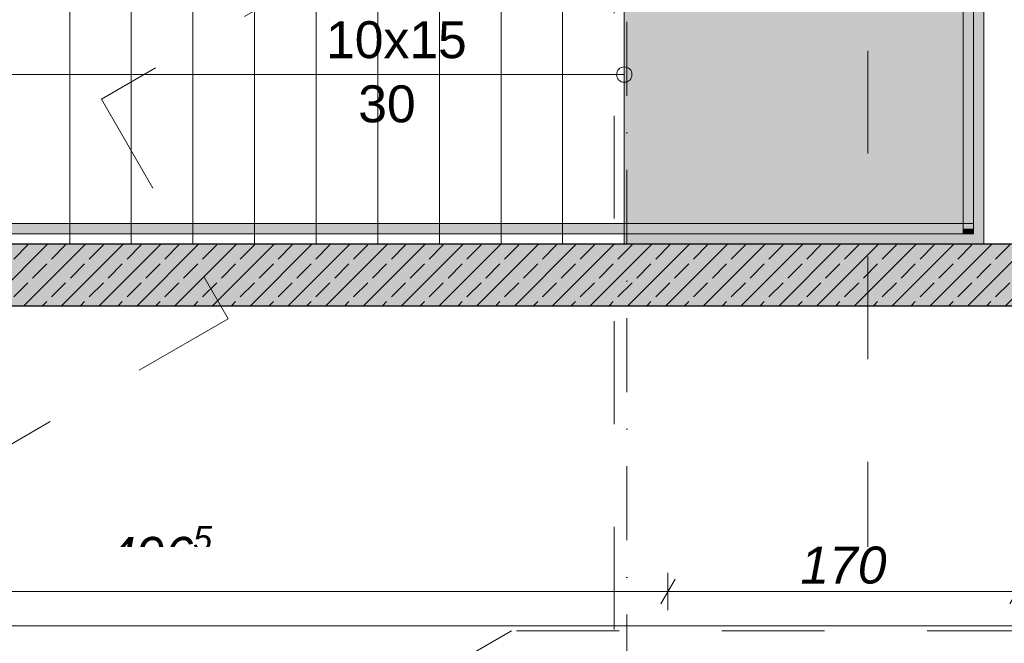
# Model space of a CAD drawing. Header units: centimetres. Extents: x -520 to 22173, y -1503 to 4054.
# Tile 11 of 82: x 1083 to 1562, y 1583 to 1886. Entities that reach past the tile are written whole.
import ezdxf
from ezdxf.enums import TextEntityAlignment as Align

# ---------------------------------------------------------------- set-up
doc = ezdxf.new("R2010")
doc.units = ezdxf.units.CM
doc.header["$LTSCALE"] = 0.1
doc.header["$MEASUREMENT"] = 0
for name, pattern in [('Krawędzie ukryte', [270, 200, -70]), ('Kropki i Kreski', [720, 360, -180, 0, -180]), ('PHANTOM2', [3175, 1587.5, -317.5, 317.5, -317.5, 317.5, -317.5]), ('Przerywana długa', [1000, 500, -500]), ('Wipeout_Contour', [1000, 0, -1000])]:
    doc.linetypes.add(name, pattern=pattern)
for name, color, linetype in [('1_przekroje.K_IR', 7, 'Continuous'), ('2_barierki.K_IR', 7, 'Continuous'), ('2_schody.K_IR', 7, 'Continuous'), ('2_słupy.K_IR', 7, 'Continuous'), ('2_ściany zewnętrzne.ISTN', 7, 'Continuous'), ('2_ściany.K_IR', 7, 'Continuous'), ('3_linii 2D .K_IR', 7, 'Continuous'), ('4_osie.ISTN', 7, 'Continuous'), ('5_opisy.K_IR', 7, 'Continuous'), ('5_wymiary.K_IR', 7, 'Continuous')]:
    doc.layers.add(name, color=color, linetype=linetype)
doc.styles.add('GENERATED_STYLE_1', font='txt')
doc.styles.add('GENERATED_STYLE_2', font='txt')
doc.dimstyles.new('GENERATED_STYLE__1', dxfattribs={"dimtxt": 18, "dimasz": 9.178744, "dimexe": 0.18, "dimexo": 2, "dimgap": 0.09, "dimtad": 1, "dimtih": 1, "dimtoh": 1, "dimdec": 0, "dimzin": 0, "dimdsep": 46, "dimtxsty": 'GENERATED_STYLE_2', "dimblk": 'ARROWHEAD_2', "dimblk1": 'ARROWHEAD_2', "dimblk2": 'ARROWHEAD_2', "dimcen": 0.09, "dimclrd": 1, "dimclre": 1, "dimclrt": 1, "dimadec": 1, "dimazin": 0, "dimtfac": 1, "dimtdec": 4, "dimtmove": 0, "dimatfit": 3, "dimfxl": 1, "dimtolj": 1, "dimtzin": 0, "dimarcsym": 0})
pattern_1 = [(45, (0, 0), (-9.19239, 9.19239), []), (45, (-4.596, 4.596), (-9.19239, 9.19239), [9.75, -3.25])]

# ---------------------------------------------------------------- blocks, each defined once
blk = doc.blocks.new('Strop_1_3', base_point=(1377.36, 2116.85))
at = {"layer": '2_schody.K_IR', "linetype": 'Continuous', "lineweight": 0, "true_color": 0xffffff}
blk.add_hatch(color=7, dxfattribs=at).paths.add_polyline_path([(1377.36, 2116.85), (1377.36, 1776.85), (1552.36, 1776.85), (1552.36, 2116.85)])
at = {"layer": '2_schody.K_IR', "color": 7, "linetype": 'Continuous', "lineweight": 9, "flags": 128}
blk.add_lwpolyline([(1377.36, 2116.85), (1377.36, 1776.85), (1552.36, 1776.85), (1552.36, 2116.85)], close=True, dxfattribs=at)
blk = doc.blocks.new('Ściana_1_3', base_point=(790.56, 1566.14))
at = {"color": 254, "linetype": 'Wipeout_Contour', "lineweight": 0, "ltscale": 9453.590512}
blk.add_wipeout([(790.56, 1566.14), (2505.57, 1566.14), (2505.57, 1591.14), (790.56, 1591.14)], dxfattribs=at).dxf.layer = '2_ściany zewnętrzne.ISTN'
at = {"layer": '2_ściany zewnętrzne.ISTN', "color": 252, "linetype": 'Continuous', "lineweight": 13, "flags": 128}
blk.add_lwpolyline([(2505.57, 1591.14), (790.56, 1591.14)], dxfattribs=at)
blk = doc.blocks.new('Schody_1_3')
at = {"layer": '2_schody.K_IR', "color": 7, "linetype": 'Continuous', "lineweight": 15}
for p, q in [((1107.36, 1776.85), (1107.36, 1941.85)), ((1107.36, 1941.85), (1107.36, 1776.85)), ((1137.36, 1776.85), (1137.36, 1941.85)), ((1137.36, 1941.85), (1137.36, 1776.85)), ((1167.36, 1776.85), (1167.36, 1941.85)), ((1167.36, 1941.85), (1167.36, 1776.85)), ((1197.36, 1776.85), (1197.36, 1941.85)), ((1197.36, 1941.85), (1197.36, 1776.85)), ((1227.36, 1776.85), (1227.36, 1941.85)), ((1227.36, 1941.85), (1227.36, 1776.85)), ((1257.36, 1776.85), (1257.36, 1941.85)), ((1257.36, 1941.85), (1257.36, 1776.85)), ((1287.36, 1776.85), (1287.36, 1941.85)), ((1287.36, 1941.85), (1287.36, 1776.85)), ((1317.36, 1776.85), (1317.36, 1941.85)), ((1317.36, 1941.85), (1317.36, 1776.85)), ((1347.36, 1776.85), (1347.36, 1941.85)), ((1347.36, 1941.85), (1347.36, 1776.85)), ((1377.36, 1941.85), (1377.36, 1776.85)), ((1107.36, 1859.35), (1024.86, 1859.35)), ((1347.36, 1859.35), (1107.36, 1859.35)), ((1377.36, 1859.35), (1347.36, 1859.35)), ((1107.36, 1776.85), (932.36, 1776.85)), ((1137.36, 1776.85), (1107.36, 1776.85)), ((1167.36, 1776.85), (1137.36, 1776.85)), ((1197.36, 1776.85), (1167.36, 1776.85)), ((1227.36, 1776.85), (1197.36, 1776.85)), ((1257.36, 1776.85), (1227.36, 1776.85)), ((1287.36, 1776.85), (1257.36, 1776.85)), ((1317.36, 1776.85), (1287.36, 1776.85)), ((1347.36, 1776.85), (1317.36, 1776.85)), ((1377.36, 1776.85), (1347.36, 1776.85))]:
    blk.add_line(p, q, dxfattribs=at)
for start, end in [(90, 270), (270, 90)]:
    blk.add_arc((1377.36, 1859.35), 3.75, start, end, dxfattribs=at)
blk = doc.blocks.new('Ściana_6_3', base_point=(932.36, 1746.85))
at = {"layer": '2_ściany.K_IR', "linetype": 'Continuous', "lineweight": 0, "true_color": 0xffaaaa}
blk.add_hatch(color=21, dxfattribs=at).paths.add_polyline_path([(932.36, 1746.85), (1552.36, 1746.85), (1552.36, 1776.85), (932.36, 1776.85)])
at = {"layer": '2_ściany.K_IR', "linetype": 'Continuous', "lineweight": 0, "true_color": 0x000000}
h = blk.add_hatch(dxfattribs=at)
h.set_pattern_fill('Beton_zbrojony_0003', color=18, style=0, pattern_type=2)
h.set_pattern_definition(pattern_1)
h.paths.add_polyline_path([(932.36, 1746.85), (1552.36, 1746.85), (1552.36, 1776.85), (932.36, 1776.85)])
at = {"layer": '2_ściany.K_IR', "color": 7, "linetype": 'Continuous', "lineweight": 30, "flags": 128}
for points in [[(1552.36, 1776.85), (932.36, 1776.85)], [(932.36, 1746.85), (1552.36, 1746.85)]]:
    blk.add_lwpolyline(points, dxfattribs=at)
blk = doc.blocks.new('Słup_2_3', base_point=(1567.36, 1761.85))
at = {"layer": '2_słupy.K_IR', "linetype": 'Continuous', "lineweight": 0, "true_color": 0xffaaaa}
blk.add_hatch(color=21, dxfattribs=at).paths.add_polyline_path([(1552.36, 1776.85), (1552.36, 1746.85), (1582.36, 1746.85), (1582.36, 1776.85)])
at = {"layer": '2_słupy.K_IR', "linetype": 'Continuous', "lineweight": 0, "true_color": 0x000000}
h = blk.add_hatch(dxfattribs=at)
h.set_pattern_fill('Beton_zbrojony_0003', color=18, style=0, pattern_type=2)
h.set_pattern_definition(pattern_1)
h.paths.add_polyline_path([(1552.36, 1776.85), (1552.36, 1746.85), (1582.36, 1746.85), (1582.36, 1776.85)])
at = {"layer": '2_słupy.K_IR', "color": 7, "linetype": 'Continuous', "lineweight": 30, "flags": 128}
blk.add_lwpolyline([(1552.36, 1746.85), (1582.36, 1746.85), (1582.36, 1776.85), (1552.36, 1776.85)], dxfattribs=at)
blk = doc.blocks.new('Balustrada_1_3')
at = {"layer": '2_barierki.K_IR', "linetype": 'Continuous', "lineweight": 0, "true_color": 0xffffff}
for points in [[(1547.36, 2111.85), (1542.36, 2106.85), (1542.36, 1784.35), (1547.36, 1784.35)], [(1547.36, 1784.35), (1542.36, 1784.35), (1542.36, 1781.85), (1547.36, 1781.85)]]:
    blk.add_hatch(color=7, dxfattribs=at).paths.add_polyline_path(points)
at = {"layer": '2_barierki.K_IR', "color": 7, "linetype": 'Continuous', "lineweight": 15}
for p, q in [((1547.36, 1784.35), (1547.36, 2111.85)), ((1542.36, 2106.85), (1542.36, 1784.35)), ((1542.36, 1784.35), (1542.36, 1781.85)), ((1547.36, 1781.85), (1547.36, 1784.35)), ((1542.36, 1781.85), (1547.36, 1781.85))]:
    blk.add_line(p, q, dxfattribs=at)
blk = doc.blocks.new('Balustrada_3_3')
at = {"layer": '2_barierki.K_IR', "linetype": 'Continuous', "lineweight": 0, "true_color": 0xffffff}
for points in [[(937.36, 1786.85), (937.36, 1781.85), (1107.36, 1781.85), (1107.36, 1786.85)], [(1107.36, 1786.85), (1107.36, 1781.85), (1379.86, 1781.85), (1379.86, 1786.85)], [(1379.86, 1786.85), (1379.86, 1781.85), (1547.36, 1781.85), (1547.36, 1786.85)]]:
    blk.add_hatch(color=7, dxfattribs=at).paths.add_polyline_path(points)
at = {"layer": '2_barierki.K_IR', "color": 7, "linetype": 'Continuous', "lineweight": 15}
for p, q in [((1107.36, 1786.85), (937.36, 1786.85)), ((1379.86, 1786.85), (1107.36, 1786.85)), ((1547.36, 1786.85), (1379.86, 1786.85)), ((1547.36, 1781.85), (1547.36, 1786.85)), ((937.36, 1781.85), (1107.36, 1781.85)), ((1107.36, 1781.85), (1379.86, 1781.85)), ((1379.86, 1781.85), (1547.36, 1781.85))]:
    blk.add_line(p, q, dxfattribs=at)
blk = doc.blocks.new('Standardowy znacznik osi[5]_3', base_point=(1378.63, -1423.37))
at = {"layer": '4_osie.ISTN', "color": 252, "linetype": 'Kropki i Kreski', "lineweight": 0}
blk.add_line((1378.63, -1323.37), (1378.63, 2396.64), dxfattribs=at)
at = {"layer": '4_osie.ISTN', "color": 252, "lineweight": 0, "style": 'GENERATED_STYLE_1'}
for tag, p in [('AC_MarkerText_1_1', (1378.63, 2538.64)), ('AC_MarkerText_1_0', (1378.63, -1461.36))]:
    blk.add_attdef(tag, text='', height=35, rotation=360, dxfattribs=at).set_placement(p, align=Align.MIDDLE_CENTER)
blk = doc.blocks.new('Balustrada_4_3')
at = {"layer": '2_barierki.K_IR', "linetype": 'Continuous', "lineweight": 0, "true_color": 0xffffff}
blk.add_hatch(color=7, dxfattribs=at).paths.add_polyline_path([(1547.36, 2111.85), (1542.36, 2106.85), (1542.36, 1781.85), (1547.36, 1781.85)])
at = {"layer": '2_barierki.K_IR', "color": 7, "linetype": 'Krawędzie ukryte', "lineweight": 13}
for p, q in [((1547.36, 1781.85), (1547.36, 2111.85)), ((1542.36, 2106.85), (1542.36, 1781.85)), ((1542.36, 1781.85), (1547.36, 1781.85))]:
    blk.add_line(p, q, dxfattribs=at)
blk = doc.blocks.new('Płaszczyzna odcinająca_1_3', base_point=(1495.89, 2185.89))
at = {"layer": '1_przekroje.K_IR', "color": 7, "linetype": 'Przerywana długa', "lineweight": 15}
blk.add_line((1495.89, 2170.89), (1495.89, -1087.99), dxfattribs=at)
blk = doc.blocks.new('*D500')
at = {"layer": '5_wymiary.K_IR', "color": 1, "linetype": 'Continuous', "lineweight": 0}
for p, q in [((902.36, 1598.73), (902.36, 1616.84)), ((1398.63, 1598.73), (1398.63, 1616.84)), ((905.85, 1613.82), (898.87, 1601.75)), ((1402.12, 1613.82), (1395.15, 1601.75)), ((902.36, 1607.78), (1398.63, 1607.78))]:
    blk.add_line(p, q, dxfattribs=at)
at = {"layer": '5_wymiary.K_IR', "color": 1, "lineweight": 0, "insert": (1125.5, 1611.09), "char_height": 18, "attachment_point": 7, "style": 'GENERATED_STYLE_2'}
blk.add_mtext('\\A1;{\\pql;\\fArial|b0|i1|c238|p38;496\\fArial|b0|i1|c238|p38;\\A1{\\H.66x;\\S5^  ;}}', dxfattribs=at)
at = {"color": 254, "linetype": 'Wipeout_Contour', "lineweight": 0, "ltscale": 7949.553031}
blk.add_wipeout([(1125.5, 1611.38), (1175.49, 1611.38), (1175.49, 1629.38), (1125.5, 1629.38)], dxfattribs=at).dxf.layer = '5_wymiary.K_IR'
blk = doc.blocks.new('ARROWHEAD_2')
at = {"color": 0, "linetype": 'Continuous', "lineweight": 0}
for p, q in [((-0.378, -0.655), (0.378, 0.655)), ((0, 0), (-1, 0))]:
    blk.add_line(p, q, dxfattribs=at)
blk = doc.blocks.new('*D501')
at = {"layer": '5_wymiary.K_IR', "color": 1, "linetype": 'Continuous', "lineweight": 0}
for p, q in [((1398.63, 1598.73), (1398.63, 1616.84)), ((1568.5, 1598.73), (1568.5, 1616.84)), ((1402.12, 1613.82), (1395.15, 1601.75)), ((1565.02, 1601.75), (1571.99, 1613.82)), ((1398.63, 1607.78), (1568.5, 1607.78)), ((1568.5, 1607.78), (1574.41, 1607.78))]:
    blk.add_line(p, q, dxfattribs=at)
at = {"color": 254, "linetype": 'Wipeout_Contour', "lineweight": 0, "ltscale": 8788.055874}
blk.add_wipeout([(1463.08, 1611.38), (1504.06, 1611.38), (1504.06, 1629.38), (1463.08, 1629.38)], dxfattribs=at).dxf.layer = '5_wymiary.K_IR'
at = {"layer": '5_wymiary.K_IR', "color": 1, "lineweight": 0, "insert": (1463.08, 1611.38), "char_height": 18, "attachment_point": 7, "style": 'GENERATED_STYLE_2'}
blk.add_mtext('\\A1;{\\pql;\\fArial|b0|i1|c238|p38;170}', dxfattribs=at)
blk = doc.blocks.new('Wymiary_29', base_point=(18277.05, 1989.39))
at = {"layer": '5_wymiary.K_IR', "color": 1, "linetype": 'Continuous', "lineweight": 0}
dim = blk.add_linear_dim(base=(1398.63, 1607.78), p1=(902.36, 1596.79), p2=(1398.63, 1591.14), dimstyle='GENERATED_STYLE__1', dxfattribs=at)
dim.commit()
dim.dimension.update_dxf_attribs({"geometry": '*D500', "text_midpoint": (1170.39, 1620.38), "dimtype": 160})
dim = blk.add_linear_dim(base=(1568.5, 1607.78), p1=(1398.63, 1591.14), p2=(1568.5, 1591.14), dimstyle='GENERATED_STYLE__1', dxfattribs=at)
dim.commit()
dim.dimension.update_dxf_attribs({"geometry": '*D501', "text_midpoint": (1483.66, 1620.38), "dimtype": 160})

msp = doc.modelspace()

# ---------------------------------------------------------------- linework, layer by layer
at = {"layer": '3_linii 2D .K_IR', "color": 7, "linetype": 'Continuous', "lineweight": 15}
msp.add_line((1552.36, 1746.85), (952.36, 1746.85), dxfattribs=at)

# ---------------------------------------------------------------- block references
at = {"layer": '2_barierki.K_IR', "color": 252, "linetype": 'Continuous', "lineweight": 0}
for name in ['Balustrada_4_3', 'Balustrada_1_3', 'Balustrada_3_3']:
    msp.add_blockref(name, (0, 0), dxfattribs=at)
at = {"layer": '2_schody.K_IR', "color": 7, "linetype": 'PHANTOM2', "lineweight": 15}
msp.add_blockref('Schody_1_3', (0, 0), dxfattribs=at)
at = {"layer": '2_schody.K_IR', "color": 7, "linetype": 'Continuous', "lineweight": 9}
msp.add_blockref('Strop_1_3', (1377.36, 2116.85), dxfattribs=at)
at = {"layer": '2_słupy.K_IR', "color": 7, "lineweight": 30}
msp.add_blockref('Słup_2_3', (1567.36, 1761.85), dxfattribs=at)
at = {"layer": '2_ściany zewnętrzne.ISTN', "color": 252, "lineweight": 0}
msp.add_blockref('Ściana_1_3', (790.56, 1566.14), dxfattribs=at)
at = {"layer": '2_ściany.K_IR', "color": 7, "lineweight": 30}
msp.add_blockref('Ściana_6_3', (932.36, 1746.85), dxfattribs=at)

# ---------------------------------------------------------------- texts
at = {"layer": '5_opisy.K_IR', "color": 1, "linetype": 'Continuous', "lineweight": 0, "char_height": 18, "attachment_point": 7, "style": 'GENERATED_STYLE_1'}
for s, insert in [('\\A1;{\\pql;\\fArial|b0|i0|c238|p38;10x\\fArial|b0|i0|c238|p38;15}', (1232.17, 1867.09)), ('\\A1;{\\pql;\\fArial|b0|i0|c238|p38;30}', (1247.83, 1835.87))]:
    msp.add_mtext(s, dxfattribs=dict(at, insert=insert))

# ---------------------------------------------------------------- next in the draw order: linework, layer by layer
at = {"layer": '5_opisy.K_IR', "color": 252, "linetype": 'Przerywana długa', "lineweight": 15}
msp.add_lwpolyline([(1372.36, 1589.28), (1372.36, 1912.58), (1235.76, 1912.67), (1122.79, 1847.44), (1184.51, 1740.53), (611.51, 1409.34), (231.13, 750.94), (231.13, 689.18), (81.14, 689.18), (81.14, 291.14), (431.13, 291.14)], dxfattribs=at)
msp.add_lwpolyline([(2866.13, 697.35), (2540.1, 1262.56), (1974.82, 1588.64), (1322.43, 1588.63), (757.36, 1262.41), (431.13, 697.35), (431.13, 517.23), (231.13, 517.23), (231.13, 291.14), (431.13, 291.14), (431.13, 44.91), (757.36, -520.13), (1322.43, -846.35), (1974.83, -846.35), (2540.47, -519.6), (2866.7, 45.43)], close=True, dxfattribs=at)

# ---------------------------------------------------------------- next in the draw order: block references
at = {"layer": '1_przekroje.K_IR', "color": 7, "lineweight": 15}
msp.add_blockref('Płaszczyzna odcinająca_1_3', (1495.89, 2185.89), dxfattribs=at)
at = {"layer": '4_osie.ISTN', "color": 252, "linetype": 'Continuous', "lineweight": 0}
msp.add_blockref('Standardowy znacznik osi[5]_3', (1378.63, -1423.37), dxfattribs=at)

# ---------------------------------------------------------------- next in the draw order: block references
at = {"layer": '5_wymiary.K_IR', "color": 1, "linetype": 'Continuous', "lineweight": 0}
msp.add_blockref('Wymiary_29', (18277.05, 1989.39), dxfattribs=at)

doc.saveas('drawing.dxf')
